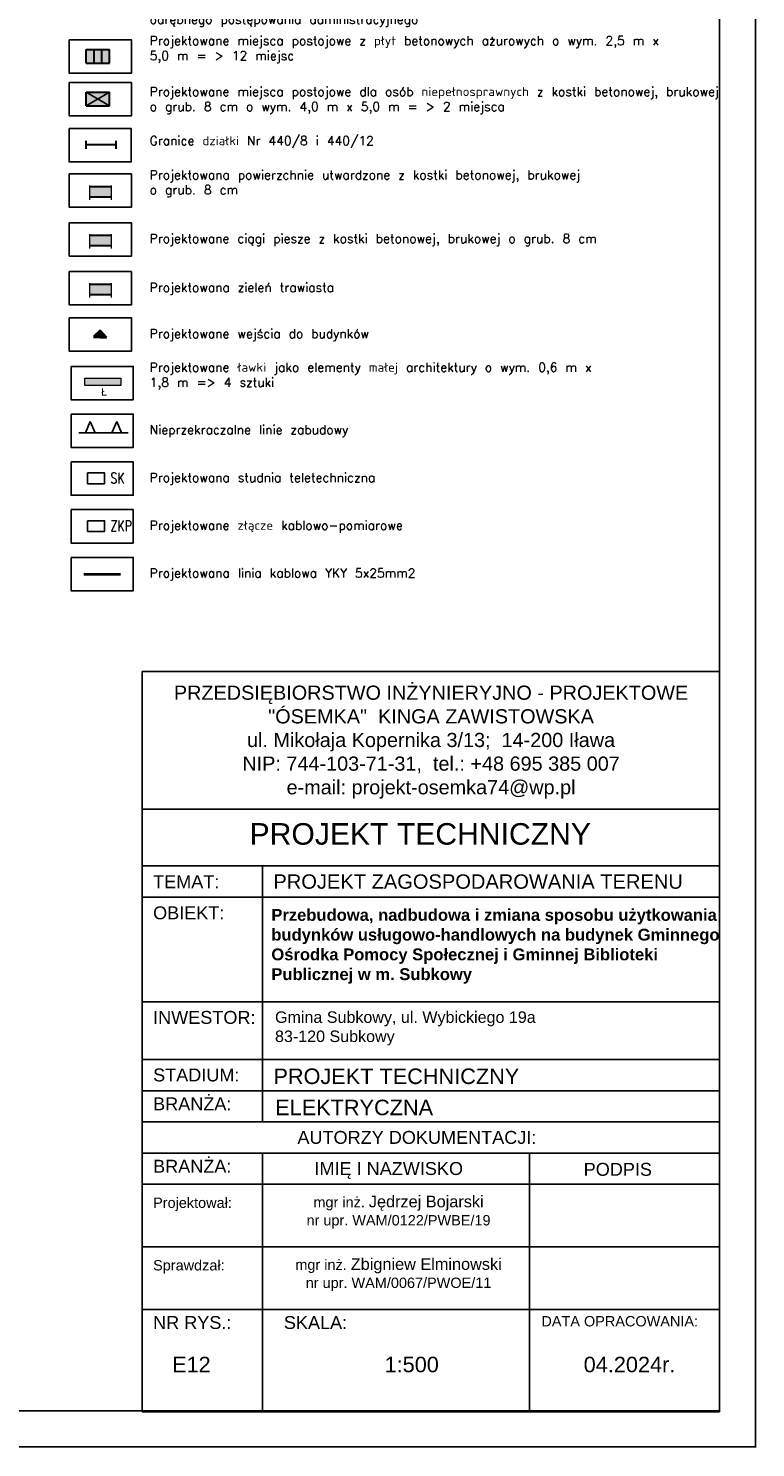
# Model space of a CAD drawing. Header units: inches. Extents: x 6268 to 12323, y 5221 to 42059.
# Tile 38 of 98: x 11156 to 12168, y 5241 to 7217. Entities that reach past the tile are written whole.
import ezdxf
from ezdxf.enums import TextEntityAlignment as Align

# ---------------------------------------------------------------- set-up
doc = ezdxf.new("R2010")
doc.units = ezdxf.units.IN
doc.header["$MEASUREMENT"] = 0
doc.linetypes.add('2', pattern=[1.5, 1, -0.5])
doc.layers.add('1DE-schemat ideowy', color=1, linetype='Continuous', lineweight=40)
for name, color, linetype in [('CP_LINENORM', 253, 'Continuous'), ('inne', 7, 'Continuous'), ('przewod_elektroenergetyczny_pod', 7, 'Continuous'), ('przewod_telekomunikacyjny_podzi', 7, 'Continuous')]:
    doc.layers.add(name, color=color, linetype=linetype)
doc.styles.add('arial', font='arial.ttf', dxfattribs={"height": 1.7})
doc.styles.get("Standard").update_dxf_attribs({"font": 'txt.shx'})
doc.styles.add('STYL_ARIAL', font='simplex', dxfattribs={"width": 0.75, "oblique": 0.1})

msp = doc.modelspace()

# ---------------------------------------------------------------- hatches: boundary and pattern name
at = {"transparency": 33554585}
h = msp.add_hatch(color=1, dxfattribs=at)
h.set_gradient(color1=(228, 162, 119), color2=(228, 162, 119))
h.paths.add_polyline_path([(11247.675, 7187.413), (11236.837, 7187.413), (11236.837, 7168.45), (11247.675, 7168.45)])
h.paths.add_polyline_path([(11258.513, 7187.413), (11247.675, 7187.413), (11247.675, 7168.45), (11258.513, 7168.45)])
h.paths.add_polyline_path([(11269.351, 7187.413), (11258.513, 7187.413), (11258.513, 7168.45), (11269.351, 7168.45)])
h = msp.add_hatch(color=1, dxfattribs=at)
h.set_gradient(color1=(34, 186, 247), color2=(34, 186, 247))
h.paths.add_polyline_path([(11269.351, 7127.834), (11236.837, 7127.834), (11253.094, 7118.352)])
h.paths.add_polyline_path([(11253.094, 7118.352), (11236.837, 7108.871), (11269.351, 7108.871)])
h.paths.add_polyline_path([(11269.351, 7127.834), (11253.094, 7118.352), (11269.351, 7108.871)])
h.paths.add_polyline_path([(11253.094, 7118.352), (11236.837, 7127.834), (11236.837, 7108.871)])
h = msp.add_hatch(color=1, dxfattribs=at)
h.set_gradient(color1=(248, 246, 176), color2=(248, 246, 176))
h.paths.add_polyline_path([(11241.877, 6996.726), (11241.877, 6982.25), (11272.173, 6982.25), (11272.173, 6996.726)])
h = msp.add_hatch(color=1, dxfattribs=at)
h.set_gradient(color1=(199, 200, 202), color2=(199, 200, 202))
h.paths.add_polyline_path([(11241.877, 6928.899), (11241.877, 6914.423), (11272.173, 6914.423), (11272.173, 6928.899)])
h = msp.add_hatch(color=1, dxfattribs=at)
h.set_gradient(color1=(88, 186, 72), color2=(88, 186, 72))
h.paths.add_polyline_path([(11241.877, 6860.749), (11241.877, 6846.273), (11272.173, 6846.273), (11272.173, 6860.749)])
h = msp.add_hatch(color=242)
h.set_gradient(color1=(205, 32, 39), color2=(205, 32, 39), tint=1)
h.paths.add_polyline_path([(11256.361, 6796.374), (11246.788, 6787.543), (11265.191, 6786.801)])
at = {"lineweight": 0}
h = msp.add_hatch(color=32, dxfattribs=at)
h.set_gradient(color1=(205, 105, 40), color2=(205, 105, 40), tint=1)
h.paths.add_polyline_path([(11234.897, 6729.755), (11234.897, 6719.755), (11284.897, 6719.755), (11284.897, 6729.755)])

# ---------------------------------------------------------------- linework, layer by layer
at = {"linetype": 'Continuous'}
for p, q in [((12118.073, 5290.604), (12118.073, 8160.604)), ((6468.073, 5291.604), (12118.073, 5291.604))]:
    msp.add_line(p, q, dxfattribs=at)
at = {"lineweight": 30}
for p, q in [((11236.837, 7187.413), (11269.351, 7187.413)), ((11236.837, 7168.45), (11236.837, 7187.413)), ((11247.675, 7168.45), (11247.675, 7187.413)), ((11258.513, 7168.45), (11258.513, 7187.413)), ((11269.351, 7168.45), (11269.351, 7187.413)), ((11236.837, 7168.45), (11269.351, 7168.45)), ((11236.837, 7127.834), (11269.351, 7127.834)), ((11236.837, 7108.871), (11236.837, 7127.834)), ((11269.351, 7108.871), (11269.351, 7127.834)), ((11236.837, 7108.871), (11269.351, 7108.871)), ((11236.863, 7048.89), (11236.863, 7060.127)), ((11278.328, 7048.89), (11278.328, 7060.127)), ((11241.877, 6996.726), (11272.173, 6996.726)), ((11241.877, 6982.25), (11272.173, 6982.25)), ((11241.877, 6928.899), (11272.173, 6928.899)), ((11241.877, 6914.423), (11272.173, 6914.423)), ((11241.877, 6860.749), (11272.173, 6860.749)), ((11241.877, 6846.273), (11272.173, 6846.273))]:
    msp.add_line(p, q, dxfattribs=at)
for p, q in [((11236.837, 7108.871), (11269.351, 7127.834)), ((11236.837, 7127.834), (11269.351, 7108.871)), ((11235.846, 6653.56, 19000), (11242.457, 6669.429, 19000)), ((11249.067, 6653.56, 19000), (11242.457, 6669.429, 19000)), ((11272.579, 6653.56, 19000), (11279.189, 6669.429, 19000)), ((11285.8, 6653.56, 19000), (11279.189, 6669.429, 19000)), ((11226.647, 6653.56, 19000), (11294.999, 6653.56, 19000)), ((11314.606, 6321.489), (12118.073, 6321.489)), ((11314.606, 5433.089), (11314.606, 6321.489)), ((12118.073, 5290.604), (12118.073, 6321.489)), ((11314.606, 6129.451), (12118.073, 6129.451)), ((11314.606, 6050.476), (12118.073, 6050.476)), ((11482.209, 5694.11), (11482.209, 6050.476)), ((11314.606, 6007.039), (12118.073, 6007.039)), ((11314.606, 5861.454), (12118.073, 5861.454)), ((11314.606, 5780.982), (12118.073, 5780.982)), ((11314.606, 5737.546), (12118.073, 5737.546)), ((11314.606, 5694.11), (12118.073, 5694.11)), ((11314.606, 5650.674), (12118.073, 5650.674)), ((11482.209, 5433.089), (11482.209, 5650.674)), ((11853.681, 5433.089), (11853.681, 5650.674)), ((11314.606, 5607.237), (12118.073, 5607.237)), ((11314.606, 5520.163), (12118.073, 5520.163)), ((11314.606, 5290.604), (11314.606, 5433.089)), ((11314.606, 5433.089), (12118.073, 5433.089)), ((11314.606, 5433.089), (12118.073, 5433.089)), ((11482.209, 5290.604), (11482.209, 5433.089)), ((11853.681, 5290.604), (11853.681, 5433.089)), ((11314.606, 5290.604), (12118.073, 5290.604))]:
    msp.add_line(p, q)
at = {"color": 1, "lineweight": 30}
msp.add_line((11236.863, 7055.006), (11278.328, 7055.006), dxfattribs=at)
at = {"linetype": '2', "lineweight": 20, "ltscale": 20}
for p, q in [((11241.877, 6978.14), (11241.877, 7001.367)), ((11272.173, 6978.14), (11272.173, 7001.367)), ((11241.877, 6910.313), (11241.877, 6933.54)), ((11272.173, 6910.313), (11272.173, 6933.54)), ((11241.877, 6842.164), (11241.877, 6865.39)), ((11272.173, 6842.164), (11272.173, 6865.39))]:
    msp.add_line(p, q, dxfattribs=at)
at = {"color": 7, "lineweight": 0}
for p, q in [((11234.897, 6729.755, 19000), (11284.897, 6729.755, 19000)), ((11234.897, 6719.755, 19000), (11234.897, 6729.755, 19000)), ((11284.897, 6719.755, 19000), (11234.897, 6719.755, 19000)), ((11284.897, 6729.755, 19000), (11284.897, 6719.755, 19000))]:
    msp.add_line(p, q, dxfattribs=at)
for points in [[(11213.127, 7200.881), (11299.638, 7200.881), (11299.638, 7154.428), (11213.127, 7154.428)], [(11213.127, 7141.302), (11299.638, 7141.302), (11299.638, 7094.849), (11213.127, 7094.849)], [(11213.029, 7077.371), (11299.54, 7077.371), (11299.54, 7030.918), (11213.029, 7030.918)], [(11213.127, 7014.088), (11299.638, 7014.088), (11299.638, 6967.635), (11213.127, 6967.635)], [(11213.127, 6946.261), (11299.638, 6946.261), (11299.638, 6899.808), (11213.127, 6899.808)], [(11213.127, 6878.112), (11299.638, 6878.112), (11299.638, 6831.659), (11213.127, 6831.659)], [(11213.127, 6813.793), (11299.638, 6813.793), (11299.638, 6767.34), (11213.127, 6767.34)], [(11215.709, 6746.212), (11302.22, 6746.212), (11302.22, 6699.759), (11215.709, 6699.759)], [(11215.709, 6679.691), (11302.22, 6679.691), (11302.22, 6633.239), (11215.709, 6633.239)], [(11215.709, 6613.17), (11302.22, 6613.17), (11302.22, 6566.718), (11215.709, 6566.718)], [(11215.709, 6546.649), (11302.22, 6546.649), (11302.22, 6500.197), (11215.709, 6500.197)], [(11215.709, 6480.129), (11302.22, 6480.129), (11302.22, 6433.676), (11215.709, 6433.676)]]:
    msp.add_lwpolyline(points, close=True)
at = {"layer": '1DE-schemat ideowy'}
msp.add_line((11233.502, 6456.902), (11284.427, 6456.902), dxfattribs=at)
at = {"layer": 'CP_LINENORM', "linetype": 'Continuous'}
for p, q in [((12168.073, 5240.604), (12168.073, 8210.604)), ((12168.073, 5240.604), (12168.073, 8210.604)), ((6268.073, 5241.604), (12168.073, 5241.604))]:
    msp.add_line(p, q, dxfattribs=at)
at = {"layer": 'inne', "color": 1, "lineweight": 30}
for p, q in [((11246.753, 6786.669), (11265.156, 6785.926)), ((11256.361, 6796.374), (11246.788, 6787.543)), ((11246.788, 6787.543), (11265.191, 6786.801)), ((11256.361, 6796.374), (11265.191, 6786.801))]:
    msp.add_line(p, q, dxfattribs=at)
at = {"layer": 'przewod_elektroenergetyczny_pod', "color": 1, "elevation": 19000}
msp.add_lwpolyline([(11238.588, 6531.245), (11262.414, 6531.245), (11262.414, 6516.246), (11238.588, 6516.246)], close=True, dxfattribs=at)
at = {"layer": 'przewod_telekomunikacyjny_podzi', "color": 30, "elevation": 19000}
msp.add_lwpolyline([(11238.588, 6597.766), (11262.414, 6597.766), (11262.414, 6582.767), (11238.588, 6582.767)], close=True, dxfattribs=at)

# ---------------------------------------------------------------- texts
at = {"char_height": 12.5, "attachment_point": 7}
for s, width, heights, insert in [('Istniejące drzewa liściaste przeznaczone do likwidacji według odrębnego postępowania administracyjnego', 627.55767, [-37.5], (11325.154, 7218.912)), ('Projektowane miejsca postojowe z płyt betonowych ażurowych o wym. 2,5 m x 5,0 m = > 12 miejsc', 777.5985, [-37.5], (11325.154, 7168.383)), ('Projektowane miejsca postojowe dla osób niepełnosprawnych z kostki betonowej, brukowej ^Jo grub. 8 cm o wym. 4,0 m x 5,0 m = > 2 miejsca', 777.5985, [-58.333], (11325.154, 7097.569)), ('\\A1;Granice działki Nr 440/8 i 440/12', 777.5985, [-12.5], (11325.154, 7050.01)), ('Projektowana powierzchnie utwardzone z kostki betonowej, brukowej o grub. 8 cm', 666.96109, [-37.5], (11325.154, 6981.59)), ('Projektowane ciągi piesze z kostki betonowej, brukowej o grub. 8 cm ', 666.96109, [-37.5], (11325.154, 6913.763)), ('Projektowana zieleń trawiasta ', 666.96109, [-16.667], (11325.154, 6845.614)), ('Projektowane wejścia do budynków ', 666.96109, [-16.667], (11325.154, 6781.295)), ('Projektowane ławki jako elementy małej architektury o wym. 0,6 m x 1,8 m => 4 sztuki', 666.96109, [-37.5], (11325.154, 6714.036)), ('Nieprzekraczalne linie zabudowy', 666.96109, [-16.667], (11325.154, 6647.515)), ('Projektowana studnia teletechniczna', 666.96109, [-16.667], (11325.154, 6580.994)), ('Projektowane złącze kablowo-pomiarowe', 666.96109, [-16.667], (11325.154, 6514.473)), ('Projektowana linia kablowa YKY 5x25mm2', 666.96109, [-16.667], (11325.154, 6447.952))]:
    msp.add_mtext_dynamic_manual_height_columns(s, width=width, gutter_width=6.25, heights=heights, dxfattribs=dict(at, insert=insert))
at = {"insert": (11257.828, 6705.445), "char_height": 10, "attachment_point": 7, "style": 'arial'}
msp.add_mtext_dynamic_manual_height_columns('Ł', width=130.20457, gutter_width=6.25, heights=[-10], dxfattribs=at)
at = {"ltscale": 24}
for s, insert, char_height, width, attachment_point in [('{\\fArial|b0|i0|c238|p34;PRZEDSIĘBIORSTWO INŻYNIERYJNO - PROJEKTOWE\\P"ÓSEMKA"  KINGA ZAWISTOWSKA\\Pul. Mikołaja Kopernika 3/13;  14-200 Iława\\PNIP: 744-103-71-31,  tel.: +48 695 385 007\\Pe-mail: projekt-osemka74@wp.pl}', (11716.561, 6222.987), 19.74375, 781.72017, 5), ('{\\fArial|b0|i0|c238|p34;PROJEKT TECHNICZNY}', (11464.049, 6110.151), 30, 9900.34452, 1), ('{\\fArial|b0|i0|c238|p34;TEMAT:}', (11329.853, 6037.588), 18, 136.70026, 1), ('{\\fArial|b0|i0|c238|p34;PROJEKT ZAGOSPODAROWANIA TERENU}', (11497.235, 6038.814), 20, 641.45159, 1), ('{\\fArial|b0|i0|c238|p34;OBIEKT:}', (11329.853, 5994.232), 18, 136.70026, 1), ('\\pxsa0.416667,ql;{\\fArial|b1|i0|c238|p34;\\fArial|b1|i0|c238|p34;\\H1x;Przebudowa, nadbudowa i zmiana sposobu użytkowania budynków usługowo-handlowych na budynek Gminnego Ośrodka Pomocy Społecznej i Gminnej Biblioteki Publicznej w m. Subkowy}', (11494.351, 5990.626), 16.5, 630.2818, 1), ('{\\fArial|b0|i0|c238|p34;INWESTOR:}', (11329.853, 5848.647), 18, 136.70026, 1), ('\\pxa0.5,sm1,ql;{\\fArial|b0|i0|c238|p34;Gmina Subkowy, ul. Wybickiego 19a\\P83-120 Subkowy', (11499.469, 5848.038), 16, 599.51142, 1), ('{\\fArial|b0|i0|c238|p34;STADIUM:}', (11329.853, 5768.489), 18, 136.70026, 1), ('{\\fArial|b0|i0|c238|p34;PROJEKT TECHNICZNY}', (11497.285, 5768.489), 21.6, 490.72064, 1), ('{\\fArial|b0|i0|c238|p34;BRANŻA:}', (11329.853, 5728.257), 18, 136.70026, 1), ('{\\fArial|b0|i0|c238|p34;ELEKTRYCZNA}', (11499.734, 5725.053), 21.6, 490.72064, 1), ('\\pxqc;{\\fArial|b0|i0|c238|p34;AUTORZY DOKUMENTACJI:}', (11322.911, 5681.581), 18, 747.89996, 1), ('{\\fArial|b0|i0|c238|p34;BRANŻA:}', (11329.853, 5641.384), 18, 136.70026, 1), ('\\pxi0.77356;{\\fArial|b0|i0|c238|p34;IMIĘ I NAZWISKO}', (11540.389, 5638.202), 18, 253.42015, 1), ('{\\fArial|b0|i0|c238|p34;PODPIS}', (11928.904, 5637.098), 18, 136.70026, 1), ('{\\fArial|b0|i0|c238|p34;mgr\\~inż. \\H1.125x;Jędrzej Bojarski\\H0.88889x;\\Pnr upr. WAM/0122/PWBE/19}', (11671.316, 5591.4), 14.4, 303.17459, 2), ('{\\fArial|b0|i0|c238|p34;Projektował:}', (11329.853, 5588.807), 14.4, 136.70026, 1), ('{\\fArial|b0|i0|c238|p34;Sprawdzał:}', (11329.853, 5501.733), 14.4, 136.70026, 1), ('{\\fArial|b0|i0|c238|p34;mgr\\~inż. \\H1.125x;Zbigniew Elminowski\\P\\H0.88889x;nr upr. WAM/0067/PWOE/11}', (11671.316, 5504.326), 14.4, 303.17459, 2), ('{\\fArial|b0|i0|c238|p34;NR RYS.:}', (11329.853, 5423.799), 18, 136.70026, 1), ('{\\fArial|b0|i0|c238|p34;SKALA:}', (11511.772, 5423.799), 18, 136.70026, 1), ('{\\fArial|b0|i0|c238|p34;DATA OPRACOWANIA:}', (11870.093, 5423.799), 14.4, 278.30723, 1), ('{\\fArial|b0|i0|c238|p34;E12}', (11356.247, 5367.138), 21.6, 136.70026, 1), ('{\\fArial|b0|i0|c238|p34;1:500}', (11651.902, 5367.138), 21.6, 136.70026, 1), ('{\\fArial|b0|i0|c238|p34;04.2024r.}', (11928.904, 5367.133), 21.6, 136.70026, 1)]:
    msp.add_mtext(s, dxfattribs=dict(at, insert=insert, char_height=char_height, width=width, attachment_point=attachment_point))
at = {"layer": 'przewod_elektroenergetyczny_pod', "color": 1, "style": 'STYL_ARIAL', "width": 0.75}
msp.add_text('ZKP', height=15, rotation=359.746495, dxfattribs=at).set_placement((11270.495, 6524.075, 19000), align=Align.MIDDLE_LEFT)
at = {"layer": 'przewod_telekomunikacyjny_podzi', "color": 30, "style": 'STYL_ARIAL', "width": 0.75}
msp.add_text('SK', height=15, rotation=359.746495, dxfattribs=at).set_placement((11270.495, 6590.596, 19000), align=Align.MIDDLE_LEFT)

doc.saveas('drawing.dxf')
